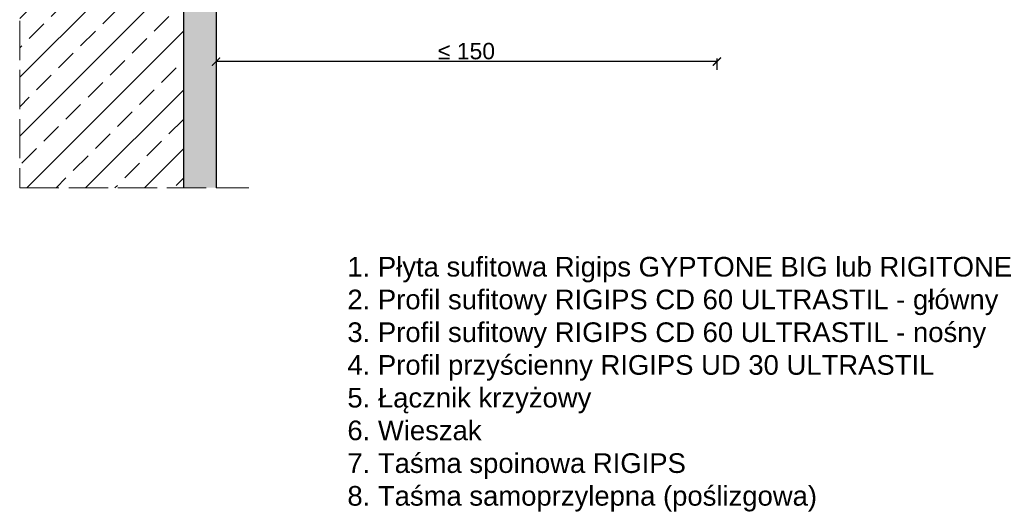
# Model space of a CAD drawing. Header units: millimetres. Extents: x 1525 to 1945, y 1180 to 1630.
# Tile 1 of 2: x 1525 to 1826, y 1180 to 1330. Entities that reach past the tile are written whole.
import ezdxf

# ---------------------------------------------------------------- set-up
doc = ezdxf.new("R2010")
doc.units = ezdxf.units.MM
doc.linetypes.add('ACAD_ISO02W100', pattern=[15, 12, -3])
for name, color, linetype, lineweight in [('KRESKOWANIE', 7, 'Continuous', 9), ('PRZERYWANA', 7, 'ACAD_ISO02W100', 9), ('WYMIARY', 7, 'Continuous', 25)]:
    doc.layers.add(name, color=color, linetype=linetype, lineweight=lineweight)
doc.styles.get("Standard").update_dxf_attribs({"font": 'arial.ttf'})
doc.dimstyles.new('ISO-25', dxfattribs={"dimtxt": 5, "dimasz": 2.5, "dimexe": 2.5, "dimexo": 0.625, "dimtad": 1, "dimtxsty": 'Standard', "dimblk": 'ARCHTICK', "dimcen": 2.5, "dimadec": 0, "dimazin": 0, "dimtfac": 1, "dimtmove": 0, "dimatfit": 3, "dimfxl": 1, "dimfxlon": 1, "dimarcsym": 0})

# ---------------------------------------------------------------- blocks, each defined once
blk = doc.blocks.new('_ArchTick')
at = {"color": 0, "linetype": 'ByBlock', "const_width": 0.15}
blk.add_lwpolyline([(-0.5, -0.5), (0.5, 0.5)], dxfattribs=at)
blk = doc.blocks.new('*D24')
at = {"layer": 'Defpoints', "color": 0, "transparency": 16777216}
for p in [(1585.2, 1400.2), (1738.2, 1401.05), (1585.2, 1317.5)]:
    blk.add_point(p, dxfattribs=at)
at = {"layer": 'WYMIARY', "color": 0, "lineweight": -2, "transparency": 16777216}
for p, q in [((1585.2, 1318.5), (1585.2, 1315)), ((1738.2, 1318.5), (1738.2, 1315)), ((1738.2, 1317.5), (1585.2, 1317.5))]:
    blk.add_line(p, q, dxfattribs=at)
at = {"layer": 'WYMIARY', "color": 0, "lineweight": -2, "transparency": 16777216, "xscale": 2.5, "yscale": 2.5, "zscale": 2.5, "rotation": 180}
blk.add_blockref('_ArchTick', (1585.2, 1317.5), dxfattribs=at)
at = {"layer": 'WYMIARY', "color": 0, "lineweight": -2, "transparency": 16777216, "xscale": 2.5, "yscale": 2.5, "zscale": 2.5}
blk.add_blockref('_ArchTick', (1738.2, 1317.5), dxfattribs=at)
at = {"layer": 'WYMIARY', "color": 0, "transparency": 16777216, "insert": (1661.7, 1320.68), "char_height": 5, "attachment_point": 5}
blk.add_mtext('≤ 150', dxfattribs=at)

msp = doc.modelspace()

# ---------------------------------------------------------------- hatches: boundary and pattern name
at = {"layer": 'KRESKOWANIE'}
h = msp.add_hatch(dxfattribs=at)
h.set_pattern_fill('ANSI33', color=256, scale=2, angle=180, style=0)
h.set_pattern_definition([(225, (-470, 5e-13), (8.980256, -8.980256), []), (225, (-478.98, 5e-13), (8.980256, -8.980256), [6.35, -3.175])])
h.paths.add_polyline_path([(1575.203, 1629.951), (1525.203, 1629.951), (1525.203, 1278.951), (1575.203, 1278.951)])
h = msp.add_hatch(dxfattribs=at)
h.set_pattern_fill('AR-SAND', color=256, scale=0.1, style=0)
h.set_pattern_definition([(37.5, (-470, 5e-13), (-0.160003, 4.8941324), [0, -3.8608, 0, -4.318, 0, -4.1275]), (7.5, (-470, 5e-13), (4.495233, 7.168251), [0, -2.0828, 0, -3.4798, 0, -1.3335]), (327.5, (-473.124, 5e-13), (7.909924, 0.014372), [0, -1.27, 0, -4.572, 0, -5.969]), (317.5, (-473.124, 5e-13), (7.635565, 2.229293), [0, -0.635, 0, -2.9972, 0, -3.429])])
h.paths.add_polyline_path([(1585.203, 1629.951), (1575.203, 1629.951), (1575.203, 1278.951), (1585.203, 1278.951)])

# ---------------------------------------------------------------- linework, layer by layer
for p, q in [((1575.203, 1629.951), (1575.203, 1278.951)), ((1585.203, 1629.951), (1585.203, 1278.951))]:
    msp.add_line(p, q)
at = {"layer": 'PRZERYWANA'}
for p, q in [((1525.203, 1629.951), (1525.203, 1278.951)), ((1525.203, 1278.951), (1595.203, 1278.951))]:
    msp.add_line(p, q, dxfattribs=at)

# ---------------------------------------------------------------- texts
at = {"insert": (1625.32, 1257.822), "char_height": 6, "width": 255.46609, "attachment_point": 1}
msp.add_mtext('1. Płyta sufitowa Rigips GYPTONE BIG lub RIGITONE\\P2. Profil sufitowy RIGIPS CD 60 ULTRASTIL - główny\\P3. Profil sufitowy RIGIPS CD 60 ULTRASTIL - nośny\\P4. Profil przyścienny RIGIPS UD 30 ULTRASTIL\\P5. Łącznik krzyżowy\\P6. Wieszak\\P7. Taśma spoinowa RIGIPS\\P8. Taśma samoprzylepna (poślizgowa)', dxfattribs=at)

# ---------------------------------------------------------------- dimensions: what is measured, and where the dimension line sits
at = {"layer": 'WYMIARY'}
dim = msp.add_linear_dim(base=(1585.203, 1317.504), p1=(1738.203, 1401.051), p2=(1585.203, 1400.201), text='≤ 150', dimstyle='ISO-25', override={"dimtad": 3, "dimtmove": 2}, dxfattribs=at)
dim.commit()
dim.dimension.update_dxf_attribs({"geometry": '*D24', "text_midpoint": (1661.703, 1320.682)})

doc.saveas('drawing.dxf')
